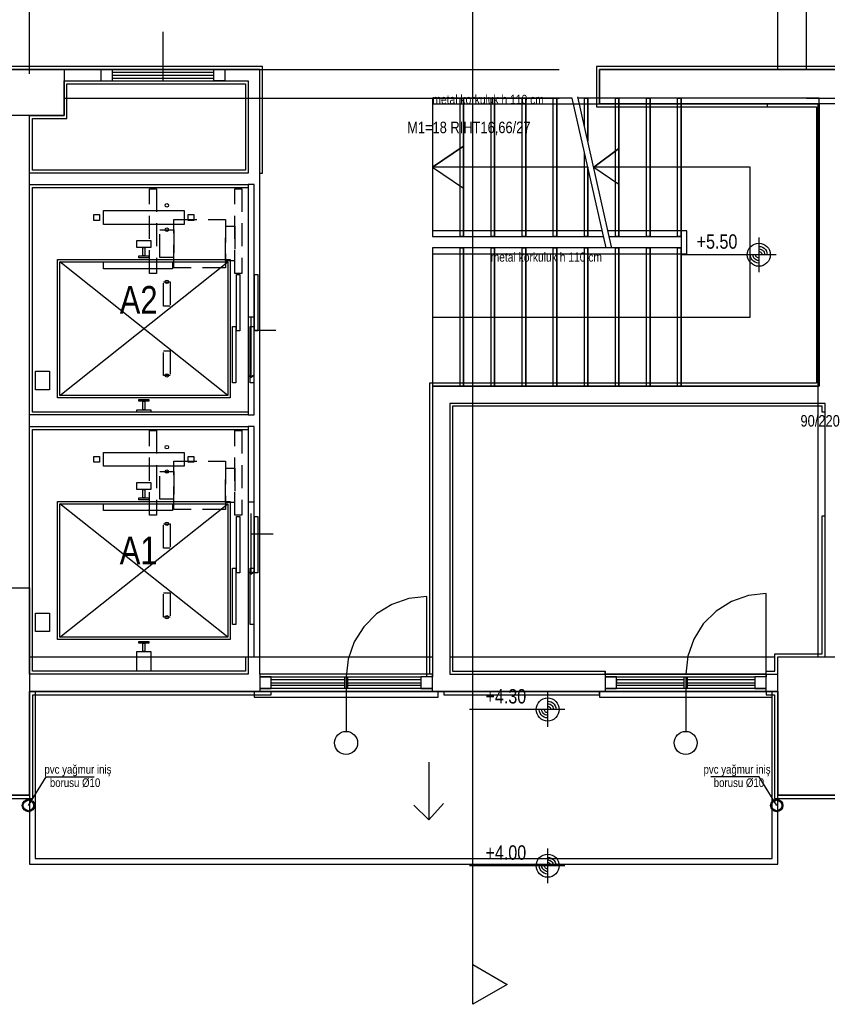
# Model space of a CAD drawing. Header units: centimetres. Extents: x 0 to 15445, y -30 to 2970.
# Tile 8 of 34: x 1988 to 2339, y 1098 to 1525. Entities that reach past the tile are written whole.
import ezdxf
from ezdxf.enums import TextEntityAlignment as Align

# ---------------------------------------------------------------- set-up
doc = ezdxf.new("R2010")
doc.units = ezdxf.units.CM
doc.linetypes.add('DASHED', pattern=[15, 10, -5])
for name, color, linetype in [('ASN-HALAT', 6, 'CONTINUOUS'), ('ASN-ISARET', 1, 'CONTINUOUS'), ('ASN-KA', 30, 'CONTINUOUS'), ('ASN-KABIN', 5, 'CONTINUOUS'), ('ASN-KAPI', 3, 'CONTINUOUS'), ('ASN-MIMARI', 8, 'CONTINUOUS'), ('ASN-MOTOR-GIZLI', 6, 'DASHED'), ('ASN-RAY', 1, 'CONTINUOUS')]:
    doc.layers.add(name, color=color, linetype=linetype)
doc.styles.get("Standard").update_dxf_attribs({"font": 'arial.ttf', "width": 0.8})

msp = doc.modelspace()

# ---------------------------------------------------------------- linework, layer by layer
at = {"layer": 'ASN-HALAT'}
for centre in [(2052.25, 1444.55), (2052.25, 1433.95), (2052.25, 1411.3), (2052.25, 1370.7), (2052.25, 1339.55), (2052.25, 1328.95), (2052.25, 1306.3), (2052.25, 1265.7)]:
    msp.add_circle(centre, 0.75, dxfattribs=at)
at = {"layer": 'ASN-KA'}
for points in [[(2024.75, 1436.25), (2024.75, 1442.25), (2059.75, 1442.25), (2059.75, 1436.25)], [(2024.75, 1331.25), (2024.75, 1337.25), (2059.75, 1337.25), (2059.75, 1331.25)]]:
    msp.add_lwpolyline(points, close=True, dxfattribs=at)
at = {"layer": 'ASN-KABIN'}
for p, q in [((2005.75, 1362), (2078.75, 1420)), ((2078.75, 1362), (2005.75, 1420)), ((2005.75, 1257), (2078.75, 1315)), ((2078.75, 1257), (2005.75, 1315))]:
    msp.add_line(p, q, dxfattribs=at)
for points in [[(2004.75, 1361), (2004.75, 1421), (2079.75, 1421), (2079.75, 1361)], [(2005.75, 1362), (2005.75, 1420), (2078.75, 1420), (2078.75, 1362)], [(2024.75, 1417), (2024.75, 1420), (2054.75, 1420), (2054.75, 1417)], [(2004.75, 1256), (2004.75, 1316), (2079.75, 1316), (2079.75, 1256)], [(2005.75, 1257), (2005.75, 1315), (2078.75, 1315), (2078.75, 1257)], [(2024.75, 1312), (2024.75, 1315), (2054.75, 1315), (2054.75, 1312)]]:
    msp.add_lwpolyline(points, close=True, dxfattribs=at)
at = {"layer": 'ASN-KAPI'}
for points in [[(2082.5, 1390), (2082.5, 1414.5), (2084, 1414.5), (2084, 1390)], [(2090.25, 1390), (2090.25, 1414.5), (2091.75, 1414.5), (2091.75, 1390)], [(2080.75, 1367.5), (2080.75, 1392), (2082.25, 1392), (2082.25, 1367.5)], [(2088.5, 1367.5), (2088.5, 1392), (2090, 1392), (2090, 1367.5)], [(2082.5, 1285), (2082.5, 1309.5), (2084, 1309.5), (2084, 1285)], [(2090.25, 1285), (2090.25, 1309.5), (2091.75, 1309.5), (2091.75, 1285)], [(2080.75, 1262.5), (2080.75, 1287), (2082.25, 1287), (2082.25, 1262.5)], [(2088.5, 1262.5), (2088.5, 1287), (2090, 1287), (2090, 1262.5)]]:
    msp.add_lwpolyline(points, close=True, dxfattribs=at)
at = {"layer": 'ASN-MIMARI'}
for p, q in [((2309.35, 1430.58), (2309.35, 1415.58)), ((2316.85, 1423.08), (2275.44, 1423.08)), ((2217.64, 1233.15), (2217.64, 1218.15)), ((2225.14, 1225.65), (2183.72, 1225.65)), ((1992.13, 1183.98), (1999.77, 1196.4)), ((1999.77, 1196.4), (2020.72, 1196.4)), ((2309.48, 1196.4), (2288.54, 1196.4)), ((2317.13, 1183.98), (2309.48, 1196.4)), ((2217.64, 1165.33), (2217.64, 1150.33)), ((2225.14, 1157.83), (2183.72, 1157.83))]:
    msp.add_line(p, q, dxfattribs=at)
for points in [[(2185.1, 1097.67), (2185.1, 1953.08)], [(1317.6, 1893.53), (1317.6, 1188.53), (1992.6, 1188.53), (1992.6, 1233.53), (2317.6, 1233.53), (2317.6, 1188.53), (2985.1, 1188.53), (2985.1, 1893.53), (1317.6, 1893.53)], [(2827.6, 1578.53), (2827.6, 1503.53), (2240.13, 1503.53), (2240.1, 1488.53), (2335.6, 1488.53), (2335.6, 1366.03), (2167.6, 1366.03), (2167.6, 1253.53), (2167.6, 1253.53), (2167.6, 1241.03), (2092.6, 1241.03), (2092.6, 1503.53), (1475.1, 1503.53), (1475.1, 1578.53), (2827.6, 1578.53)], [(1992.6, 1503.53), (1992.6, 1578.53)], [(2317.6, 1503.53), (2317.6, 1578.53)], [(2330.1, 1503.53), (2330.1, 1578.53)], [(2050.6, 1498.53), (2050.6, 1519.79)], [(2092.6, 1458.53), (2093.85, 1458.53), (2093.85, 1504.78), (1860.1, 1504.78), (1860.1, 1503.53)], [(2450.7, 1503.53), (2450.7, 1504.78), (2238.85, 1504.78), (2238.85, 1487.28), (2334.35, 1487.28), (2334.35, 1367.28), (2166.35, 1367.28), (2166.35, 1254.78), (2166.35, 1254.78), (2166.35, 1242.28), (2166.35, 1242.28), (2166.35, 1241.03)], [(1967.6, 1503.53), (2007.6, 1503.53), (2007.6, 1483.53), (1967.6, 1483.53), (1967.6, 1503.53)], [(1992.6, 1503.53), (2222.6, 1503.53)], [(1992.6, 1501.65), (1992.6, 1503.53)], [(2077.6, 1498.53), (2077.6, 1498.53), (2077.6, 1503.53), (2023.6, 1503.53), (2023.6, 1498.53), (2077.6, 1498.53)], [(2023.6, 1498.53), (2028.6, 1498.53), (2028.6, 1503.53)], [(2028.6, 1502.28), (2072.6, 1502.28)], [(2028.6, 1501.03), (2072.6, 1501.03)], [(2077.6, 1498.53), (2072.6, 1498.53), (2072.6, 1503.53)], [(2240.1, 1503.53), (2347.6, 1503.53), (2347.6, 1488.53), (2240.1, 1488.53), (2240.1, 1503.53)], [(2312.6, 1503.53), (2643.85, 1503.53)], [(2070.1, 1498.53), (2087.6, 1498.53), (2087.6, 1458.53), (1992.6, 1458.53), (1992.6, 1483.53), (2007.6, 1483.53), (2007.6, 1498.53), (2070.1, 1498.53), (2070.1, 1498.53)], [(2070.1, 1497.28), (2086.35, 1497.28), (2086.35, 1459.78), (1993.85, 1459.78), (1993.85, 1482.28), (2008.85, 1482.28), (2008.85, 1497.28), (2070.1, 1497.28)], [(2028.6, 1499.78), (2072.6, 1499.78)], [(2007.6, 1491.03), (2222.6, 1491.03)], [(2167.6, 1491.03), (2167.6, 1431.03), (2181.1, 1431.03), (2181.1, 1491.03), (2167.6, 1491.03)], [(2167.6, 1491.03), (2167.6, 1488.53), (2240.1, 1488.53)], [(2181.1, 1431.03), (2179.6, 1431.03), (2179.6, 1491.03), (2181.1, 1491.03)], [(2181.1, 1491.03), (2181.1, 1431.03), (2194.6, 1431.03), (2194.6, 1491.03), (2181.1, 1491.03)], [(2194.6, 1431.03), (2193.1, 1431.03), (2193.1, 1491.03), (2194.6, 1491.03)], [(2194.6, 1491.03), (2194.6, 1431.03), (2208.1, 1431.03), (2208.1, 1491.03), (2194.6, 1491.03)], [(2208.1, 1431.03), (2206.6, 1431.03), (2206.6, 1491.03), (2208.1, 1491.03)], [(2208.1, 1491.03), (2208.1, 1431.03), (2221.6, 1431.03), (2221.6, 1491.03), (2208.1, 1491.03)], [(2221.6, 1431.03), (2220.1, 1431.03), (2220.1, 1491.03), (2221.6, 1491.03)], [(2221.6, 1491.03), (2221.6, 1431.03), (2235.1, 1431.03), (2235.1, 1461.03)], [(2228.35, 1491.03), (2221.6, 1491.03)], [(2242.98, 1426.03), (2228.35, 1491.03)], [(2245.41, 1426.58), (2230.79, 1491.58)], [(2235.1, 1472.42), (2235.1, 1491.03), (2230.91, 1491.03)], [(2233.6, 1479.08), (2233.6, 1491.03), (2235.1, 1491.03)], [(2235.1, 1491.03), (2235.1, 1472.42)], [(2244.41, 1431.03), (2248.6, 1431.03), (2248.6, 1491.03), (2235.1, 1491.03)], [(2248.6, 1431.03), (2247.1, 1431.03), (2247.1, 1491.03), (2248.6, 1491.03)], [(2248.6, 1491.03), (2248.6, 1431.03), (2262.1, 1431.03), (2262.1, 1491.03), (2248.6, 1491.03)], [(2262.1, 1431.03), (2260.6, 1431.03), (2260.6, 1491.03), (2262.1, 1491.03)], [(2262.1, 1491.03), (2262.1, 1431.03), (2275.6, 1431.03), (2275.6, 1491.03), (2262.1, 1491.03)], [(2275.6, 1431.03), (2274.1, 1431.03), (2274.1, 1491.03), (2275.6, 1491.03)], [(2275.6, 1491.03), (2275.6, 1366.03), (2335.6, 1366.03), (2335.6, 1491.03), (2275.6, 1491.03)], [(2313.1, 1487.28), (2313.1, 1488.53)], [(2330.1, 1491.03), (2643.85, 1491.03)], [(2335.1, 1248.53), (2335.1, 1488.53)], [(1992.6, 1278.53), (1992.6, 1483.53)], [(1992.6, 1428.53), (1992.6, 1483.53)], [(2235.1, 1461.03), (2167.6, 1461.03), (2181.1, 1470.15), (2167.6, 1461.03), (2181.1, 1451.95)], [(2167.6, 1396.03), (2305.6, 1396.03), (2305.6, 1461.03), (2237.66, 1461.03), (2248.6, 1469.15), (2237.66, 1461.03), (2248.6, 1453.73)], [(2235.1, 1431.03), (2233.6, 1431.03), (2233.6, 1467.7)], [(2235.1, 1461.03), (2235.1, 1431.03), (2241.85, 1431.03)], [(2087.6, 1453.53), (2087.6, 1353.53), (1992.6, 1353.53), (1992.6, 1453.53), (2087.6, 1453.53)], [(2087.6, 1353.53), (2090.1, 1353.53), (2090.1, 1453.53), (2087.6, 1453.53)], [(2087.6, 1354.78), (1993.85, 1354.78), (1993.85, 1452.28), (2087.6, 1452.28)], [(2167.6, 1426.03), (2167.6, 1423.53), (2275.6, 1423.53), (2278.1, 1423.53), (2278.1, 1433.53), (2243.85, 1433.53)], [(2241.29, 1433.53), (2167.6, 1433.53)], [(2167.6, 1426.03), (2167.6, 1366.03), (2181.1, 1366.03), (2181.1, 1426.03), (2167.6, 1426.03)], [(2181.1, 1366.03), (2179.6, 1366.03), (2179.6, 1426.03), (2181.1, 1426.03)], [(2181.1, 1426.03), (2181.1, 1366.03), (2194.6, 1366.03), (2194.6, 1426.03), (2181.1, 1426.03)], [(2194.6, 1366.03), (2193.1, 1366.03), (2193.1, 1426.03), (2194.6, 1426.03)], [(2194.6, 1426.03), (2194.6, 1366.03), (2208.1, 1366.03), (2208.1, 1426.03), (2194.6, 1426.03)], [(2208.1, 1366.03), (2206.6, 1366.03), (2206.6, 1426.03), (2208.1, 1426.03)], [(2208.1, 1426.03), (2208.1, 1366.03), (2221.6, 1366.03), (2221.6, 1426.03), (2208.1, 1426.03)], [(2221.6, 1366.03), (2220.1, 1366.03), (2220.1, 1426.03), (2221.6, 1426.03)], [(2221.6, 1426.03), (2221.6, 1366.03), (2235.1, 1366.03), (2235.1, 1426.03), (2221.6, 1426.03)], [(2235.1, 1366.03), (2233.6, 1366.03), (2233.6, 1426.03), (2235.1, 1426.03)], [(2235.1, 1426.03), (2235.1, 1366.03), (2248.6, 1366.03), (2248.6, 1426.03), (2235.1, 1426.03)], [(2248.6, 1366.03), (2247.1, 1366.03), (2247.1, 1426.03), (2248.6, 1426.03)], [(2248.6, 1426.03), (2248.6, 1366.03), (2262.1, 1366.03), (2262.1, 1426.03), (2248.6, 1426.03)], [(2262.1, 1366.03), (2260.6, 1366.03), (2260.6, 1426.03), (2262.1, 1426.03)], [(2262.1, 1426.03), (2262.1, 1366.03), (2275.6, 1366.03), (2275.6, 1426.03), (2262.1, 1426.03)], [(2275.6, 1366.03), (2274.1, 1366.03), (2274.1, 1426.03), (2275.6, 1426.03)], [(2309.35, 1426.73), (2310.16, 1426.64), (2310.93, 1426.37), (2311.62, 1425.93), (2312.2, 1425.36), (2312.63, 1424.66), (2312.9, 1423.89), (2312.99, 1423.08)], [(2309.35, 1425.6), (2309.91, 1425.54), (2310.44, 1425.35), (2310.92, 1425.05), (2311.32, 1424.65), (2311.62, 1424.18), (2311.81, 1423.64), (2311.87, 1423.08)], [(2309.35, 1424.48), (2309.66, 1424.44), (2309.96, 1424.34), (2310.22, 1424.17), (2310.44, 1423.95), (2310.61, 1423.69), (2310.71, 1423.39), (2310.74, 1423.08)], [(2309.35, 1419.44), (2308.54, 1419.53), (2307.77, 1419.8), (2307.08, 1420.24), (2306.5, 1420.81), (2306.07, 1421.5), (2305.8, 1422.27), (2305.71, 1423.08)], [(2309.35, 1420.57), (2308.79, 1420.63), (2308.26, 1420.82), (2307.78, 1421.12), (2307.38, 1421.51), (2307.08, 1421.99), (2306.9, 1422.52), (2306.83, 1423.08)], [(2309.35, 1421.69), (2309.04, 1421.73), (2308.75, 1421.83), (2308.48, 1422), (2308.26, 1422.22), (2308.1, 1422.48), (2307.99, 1422.77), (2307.96, 1423.08)], [(2088.75, 1396.03), (2088.75, 1369.77), (2090.1, 1370.92), (2088.75, 1369.77), (2087.6, 1370.7)], [(2090.1, 1396.03), (2087.6, 1396.03)], [(2090.1, 1390.37), (2099.61, 1390.37)], [(2175.1, 1241.03), (2197.6, 1241.03), (2197.6, 1241.03), (2237.6, 1241.03), (2237.6, 1241.03), (2317.6, 1241.03), (2317.6, 1248.53), (2338.1, 1248.53), (2338.1, 1358.53), (2175.1, 1358.53), (2175.1, 1241.03)], [(2338.1, 1354.77), (2336.85, 1354.77), (2336.85, 1357.28), (2176.35, 1357.28), (2176.35, 1242.28), (2196.35, 1242.28), (2196.35, 1242.28), (2238.85, 1242.28), (2238.85, 1242.28), (2242.6, 1242.28), (2242.6, 1241.03)], [(2087.6, 1348.53), (2087.6, 1241.03), (1992.6, 1241.03), (1992.6, 1348.53), (2087.6, 1348.53)], [(2086.35, 1248.53), (2086.35, 1242.28), (1993.85, 1242.28), (1993.85, 1347.28), (2087.6, 1347.28)], [(2087.6, 1248.53), (2090.1, 1248.53), (2090.1, 1348.53), (2087.6, 1348.53)], [(2090.1, 1315.72), (2087.6, 1315.72)], [(2088.75, 1310.72), (2088.75, 1284.47), (2090.1, 1285.61), (2088.75, 1284.47), (2087.6, 1285.39)], [(2312.6, 1241.65), (2312.6, 1242.28), (2316.35, 1242.28), (2316.35, 1249.78), (2336.85, 1249.78), (2336.85, 1309.77), (2338.1, 1309.77)], [(2088.85, 1301.95), (2098.36, 1301.95)], [(1977.6, 1188.53), (1977.6, 1278.53), (1992.6, 1278.53), (1992.6, 1188.53), (1977.6, 1188.53)], [(2165.1, 1274.78), (2157.31, 1273.9), (2149.92, 1271.31), (2143.28, 1267.14), (2137.74, 1261.6), (2133.57, 1254.97), (2130.98, 1247.57), (2130.1, 1239.78)], [(2165.1, 1239.78), (2165.1, 1274.78)], [(2312.6, 1276.03), (2304.81, 1275.15), (2297.42, 1272.56), (2290.78, 1268.39), (2285.24, 1262.85), (2281.07, 1256.22), (2278.48, 1248.82), (2277.6, 1241.03)], [(2312.6, 1241.03), (2312.6, 1276.03)], [(1992.6, 1248.53), (2167.6, 1248.53)], [(2175.1, 1248.53), (2316.35, 1248.53)], [(2347.6, 1248.53), (2347.6, 1188.53), (2317.6, 1188.53), (2317.6, 1248.53), (2347.6, 1248.53)], [(2167.6, 1241.03), (2092.6, 1241.03), (2092.6, 1233.53), (2167.6, 1233.53), (2167.6, 1241.03), (2167.6, 1239.78), (2162.6, 1239.78), (2162.6, 1234.78), (2167.6, 1234.78), (2092.6, 1234.78), (2097.6, 1234.78), (2097.6, 1239.78), (2092.6, 1239.78), (2162.6, 1239.78), (2162.6, 1238.53), (2130.73, 1238.53)], [(2130.73, 1239.78), (2130.73, 1234.78), (2129.48, 1234.78), (2129.48, 1239.78), (2130.73, 1239.78)], [(2130.1, 1239.78), (2130.1, 1216.16)], [(2242.6, 1241.03), (2242.6, 1242.28)], [(2312.6, 1241.03), (2242.6, 1241.03), (2242.6, 1233.53), (2312.6, 1233.53), (2312.6, 1241.03), (2312.6, 1239.78), (2307.6, 1239.78), (2307.6, 1234.78), (2312.6, 1234.78), (2242.6, 1234.78), (2247.6, 1234.78), (2247.6, 1239.78), (2242.6, 1239.78), (2307.6, 1239.78), (2307.6, 1238.53), (2278.23, 1238.53)], [(2278.23, 1239.78), (2278.23, 1234.78), (2276.98, 1234.78), (2276.98, 1239.78), (2278.23, 1239.78)], [(2277.6, 1239.78), (2277.6, 1216.16)], [(2312.6, 1241.03), (2312.6, 1242.28)], [(2129.48, 1238.53), (2097.6, 1238.53)], [(2097.6, 1237.28), (2129.48, 1237.28)], [(2129.48, 1236.03), (2097.6, 1236.03)], [(2130.73, 1237.28), (2162.6, 1237.28), (2162.6, 1236.03), (2130.73, 1236.03)], [(2276.98, 1238.53), (2247.6, 1238.53), (2247.6, 1237.28), (2276.98, 1237.28)], [(2276.98, 1236.03), (2247.6, 1236.03)], [(2278.23, 1237.28), (2307.6, 1237.28), (2307.6, 1236.03), (2278.23, 1236.03)], [(1935.1, 1233.53), (1935.1, 1232.03), (1960.1, 1232.03), (1976.1, 1232.03), (1976.1, 1187.03), (1994.1, 1187.03), (1994.1, 1232.03), (2097.6, 1232.03), (2097.6, 1233.53)], [(1992.6, 1233.53), (2167.6, 1233.53)], [(1992.6, 1233.53), (1992.6, 1158.53), (2317.6, 1158.53), (2317.6, 1233.53), (1992.6, 1233.53)], [(1995.1, 1233.53), (1995.1, 1161.03), (2315.1, 1161.03), (2315.1, 1233.53)], [(2087.6, 1233.53), (2102.6, 1233.53)], [(2092.6, 1233.53), (2090.1, 1233.53), (2090.1, 1231.03), (2170.1, 1231.03), (2170.1, 1233.53), (2167.6, 1233.53)], [(2147.6, 1233.53), (2162.6, 1233.53)], [(2170.1, 1233.53), (2317.6, 1233.53)], [(2172.6, 1233.53), (2172.6, 1232.03), (2240.1, 1232.03), (2240.1, 1233.53)], [(2242.6, 1233.53), (2240.1, 1233.53), (2240.1, 1231.03), (2315.1, 1231.03), (2315.1, 1233.53), (2312.6, 1233.53)], [(2240.1, 1232.03), (2240.1, 1233.53)], [(2312.6, 1233.53), (2312.6, 1232.03), (2316.1, 1232.03), (2316.1, 1187.03), (2349.1, 1187.03), (2349.1, 1232.03), (2390.1, 1232.03), (2390.1, 1233.53)], [(2217.64, 1229.3), (2218.45, 1229.2), (2219.22, 1228.94), (2219.91, 1228.5), (2220.48, 1227.92), (2220.92, 1227.23), (2221.19, 1226.46), (2221.28, 1225.65)], [(2217.64, 1228.17), (2218.2, 1228.11), (2218.73, 1227.92), (2219.21, 1227.62), (2219.61, 1227.22), (2219.91, 1226.75), (2220.09, 1226.21), (2220.15, 1225.65)], [(2217.64, 1227.05), (2217.95, 1227.01), (2218.24, 1226.91), (2218.51, 1226.74), (2218.73, 1226.52), (2218.89, 1226.26), (2218.99, 1225.96), (2219.03, 1225.65)], [(2217.64, 1222.01), (2216.83, 1222.1), (2216.06, 1222.37), (2215.37, 1222.81), (2214.79, 1223.38), (2214.36, 1224.07), (2214.09, 1224.84), (2213.99, 1225.65)], [(2217.64, 1223.14), (2217.08, 1223.2), (2216.55, 1223.39), (2216.07, 1223.69), (2215.67, 1224.08), (2215.37, 1224.56), (2215.18, 1225.09), (2215.12, 1225.65)], [(2217.64, 1224.26), (2217.33, 1224.3), (2217.03, 1224.4), (2216.77, 1224.56), (2216.55, 1224.79), (2216.38, 1225.05), (2216.28, 1225.34), (2216.24, 1225.65)], [(2166.02, 1202.73), (2166.02, 1177.73), (2172.38, 1184.8), (2166.02, 1177.73), (2159.49, 1184.14)], [(2217.64, 1161.47), (2218.45, 1161.38), (2219.22, 1161.11), (2219.91, 1160.68), (2220.48, 1160.1), (2220.92, 1159.41), (2221.19, 1158.64), (2221.28, 1157.83)], [(2217.64, 1160.35), (2218.2, 1160.28), (2218.73, 1160.1), (2219.21, 1159.8), (2219.61, 1159.4), (2219.91, 1158.92), (2220.09, 1158.39), (2220.15, 1157.83)], [(2217.64, 1159.22), (2217.95, 1159.19), (2218.24, 1159.08), (2218.51, 1158.92), (2218.73, 1158.7), (2218.89, 1158.43), (2218.99, 1158.14), (2219.03, 1157.83)], [(2217.64, 1154.19), (2216.83, 1154.28), (2216.06, 1154.55), (2215.37, 1154.98), (2214.79, 1155.56), (2214.36, 1156.25), (2214.09, 1157.02), (2213.99, 1157.83)], [(2217.64, 1155.31), (2217.08, 1155.38), (2216.55, 1155.56), (2216.07, 1155.86), (2215.67, 1156.26), (2215.37, 1156.74), (2215.18, 1157.27), (2215.12, 1157.83)], [(2217.64, 1156.44), (2217.33, 1156.47), (2217.03, 1156.58), (2216.77, 1156.74), (2216.55, 1156.96), (2216.38, 1157.23), (2216.28, 1157.52), (2216.24, 1157.83)], [(2200.1, 1106.33), (2185.1, 1097.67), (2185.1, 1114.99), (2200.1, 1106.33)]]:
    msp.add_lwpolyline(points, dxfattribs=at)
for centre, radius in [((2309.35, 1423.08), 5), ((2217.64, 1225.65), 5), ((2130.1, 1211.16), 5), ((2277.6, 1211.16), 5), ((1992.13, 1183.98), 2.7), ((1992.13, 1183.98), 2.25), ((2317.13, 1183.98), 2.7), ((2317.13, 1183.98), 2.25), ((2217.64, 1157.83), 5)]:
    msp.add_circle(centre, radius, dxfattribs=at)
at = {"layer": 'ASN-MOTOR-GIZLI'}
for points in [[(2044.75, 1415), (2044.75, 1451.75), (2047.75, 1451.75), (2047.75, 1415)], [(2081.75, 1415), (2081.75, 1451.75), (2084.75, 1451.75), (2084.75, 1415)], [(2055.25, 1417.45), (2055.25, 1438.45), (2077.75, 1438.45), (2077.75, 1417.45)], [(2049.25, 1421.95), (2049.25, 1433.95), (2055.25, 1433.95), (2055.25, 1421.95)], [(2077.75, 1420.45), (2077.75, 1435.45), (2081.75, 1435.45), (2081.75, 1420.45)], [(2050.75, 1400.7), (2050.75, 1411.3), (2053.75, 1411.3), (2053.75, 1400.7)], [(2050.75, 1370.7), (2050.75, 1381.3), (2053.75, 1381.3), (2053.75, 1370.7)], [(1995.25, 1364.5), (1995.25, 1372.5), (2001.25, 1372.5), (2001.25, 1364.5)], [(2044.75, 1310), (2044.75, 1346.75), (2047.75, 1346.75), (2047.75, 1310)], [(2081.75, 1310), (2081.75, 1346.75), (2084.75, 1346.75), (2084.75, 1310)], [(2055.25, 1312.45), (2055.25, 1333.45), (2077.75, 1333.45), (2077.75, 1312.45)], [(2077.75, 1315.45), (2077.75, 1330.45), (2081.75, 1330.45), (2081.75, 1315.45)], [(2049.25, 1316.95), (2049.25, 1328.95), (2055.25, 1328.95), (2055.25, 1316.95)], [(2050.75, 1295.7), (2050.75, 1306.3), (2053.75, 1306.3), (2053.75, 1295.7)], [(2050.75, 1265.7), (2050.75, 1276.3), (2053.75, 1276.3), (2053.75, 1265.7)], [(1995.25, 1259.5), (1995.25, 1267.5), (2001.25, 1267.5), (2001.25, 1259.5)]]:
    msp.add_lwpolyline(points, close=True, dxfattribs=at)
at = {"layer": 'ASN-RAY'}
for points in [[(2020.5, 1438), (2020.5, 1440.5), (2023, 1440.5), (2023, 1438)], [(2061.5, 1438), (2061.5, 1440.5), (2064, 1440.5), (2064, 1438)], [(2039.25, 1426.2), (2039.25, 1429.2), (2045.25, 1429.2), (2045.25, 1426.2)], [(2041.85, 1422.55), (2041.85, 1426.2), (2042.65, 1426.2), (2042.65, 1422.55)], [(2040.03, 1421.75), (2040.03, 1422.55), (2044.47, 1422.55), (2044.47, 1421.75)], [(2040.03, 1359.45), (2040.03, 1360.25), (2044.47, 1360.25), (2044.47, 1359.45)], [(2041.85, 1355.8), (2041.85, 1359.45), (2042.65, 1359.45), (2042.65, 1355.8)], [(2039.25, 1354.75), (2039.25, 1355.8), (2045.25, 1355.8), (2045.25, 1354.75)], [(2020.5, 1333), (2020.5, 1335.5), (2023, 1335.5), (2023, 1333)], [(2061.5, 1333), (2061.5, 1335.5), (2064, 1335.5), (2064, 1333)], [(2039.25, 1321.2), (2039.25, 1324.2), (2045.25, 1324.2), (2045.25, 1321.2)], [(2041.85, 1317.55), (2041.85, 1321.2), (2042.65, 1321.2), (2042.65, 1317.55)], [(2040.03, 1316.75), (2040.03, 1317.55), (2044.47, 1317.55), (2044.47, 1316.75)], [(2040.03, 1254.45), (2040.03, 1255.25), (2044.47, 1255.25), (2044.47, 1254.45)], [(2041.85, 1250.8), (2041.85, 1254.45), (2042.65, 1254.45), (2042.65, 1250.8)], [(2039.25, 1242.25), (2039.25, 1250.8), (2045.25, 1250.8), (2045.25, 1242.25)]]:
    msp.add_lwpolyline(points, close=True, dxfattribs=at)

# ---------------------------------------------------------------- texts
at = {"layer": 'ASN-ISARET', "width": 0.8}
for s, p in [('A2', (2040, 1403.5)), ('A1', (2040, 1294.75))]:
    msp.add_text(s, height=12, dxfattribs=at).set_placement(p, align=Align.MIDDLE_CENTER)
at = {"layer": 'ASN-MIMARI', "width": 0.8}
for s, height, p in [('metal korkuluk h 110 cm', 3.9936, (2167.6, 1488.53)), ('M1=18 RIHT16,66/27', 5, (2156.62, 1475.86)), ('+5.50', 6.25, (2282.36, 1425.7)), ('metal korkuluk h 110 cm', 3.9936, (2192.88, 1420.07)), ('90/220', 5, (2327.44, 1348.47)), ('+4.30', 6.25, (2190.65, 1228.27)), ('pvc yağmur iniş', 3.75, (1999.09, 1197.8)), ('pvc yağmur iniş', 3.75, (2285.34, 1197.8)), ('borusu %%c10', 3.75, (2001.44, 1192.02)), ('borusu %%c10', 3.75, (2289.77, 1192.02)), ('+4.00', 6.25, (2190.65, 1160.44))]:
    msp.add_text(s, height=height, dxfattribs=at).set_placement(p)

doc.saveas('drawing.dxf')
